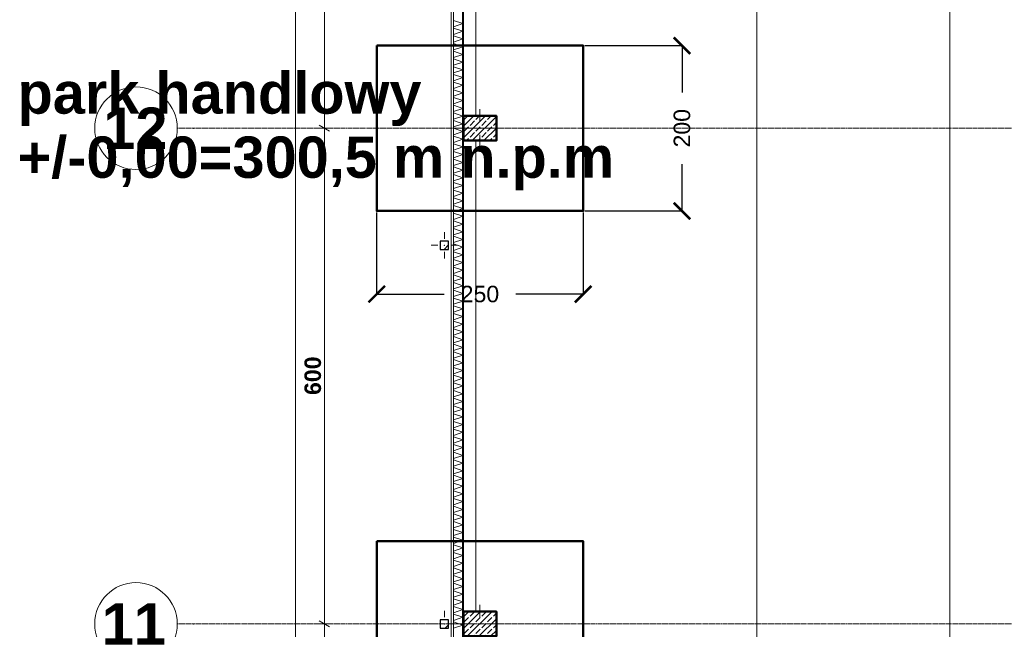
# Model space of a CAD drawing. Extents: x -7314 to 11761, y 144 to 9383.
# Tile 86 of 193: x 377 to 1569, y 6580 to 7318. Entities that reach past the tile are written whole.
import ezdxf
from ezdxf.xclip import XClip

# ---------------------------------------------------------------- set-up
doc = ezdxf.new("R2010")
doc.units = 0
doc.header["$MEASUREMENT"] = 0
doc.header["$XCLIPFRAME"] = 0
doc.linetypes.add('Krawędzie ukryte', pattern=[68, 48, -20])
doc.linetypes.add('Wipeout_Contour', pattern=[20000, 0, -20000])
for name, color, linetype in [('_FORMA - struktura elewacja', 7, 'Continuous'), ('FORMA - Arch 01 - 220-A Ściany', 7, 'Continuous'), ('FORMA - Arch 01 - 410-K Osie', 7, 'Continuous'), ('FORMA - Arch 01 - 440-K Słupy', 7, 'Continuous'), ('FORMA - Arch 02 - Ściany zewnętrzne', 7, 'Continuous'), ('FORMA - Arch 04 - Wymiary ogólne', 7, 'Continuous')]:
    doc.layers.add(name, color=color, linetype=linetype)
doc.styles.add('STYL_AUTOMATYCZNY_2', font='arial.ttf')
doc.styles.add('STYL_AUTOMATYCZNY_6', font='arial.ttf')
doc.styles.add('STYL_AUTOMATYCZNY_9', font='arial.ttf')
doc.dimstyles.get("Standard").update_dxf_attribs({"dimtxt": 0.18, "dimasz": 0.18, "dimexe": 0.18, "dimexo": 0.0625, "dimgap": 0.09, "dimtad": 0, "dimtih": 1, "dimtoh": 1, "dimdec": 4, "dimzin": 0, "dimdsep": 46, "dimtxsty": 'Standard', "dimcen": 0.09, "dimadec": 0, "dimazin": 0, "dimtfac": 1, "dimtdec": 4, "dimtofl": 0, "dimtmove": 0, "dimatfit": 3, "dimfxl": 1, "dimtolj": 1, "dimtzin": 0, "dimarcsym": 0})
pattern_1 = [(45, (4185.3, -5972.398), (-7.071068, 7.071068), []), (45, (4181.764, -5968.863), (-7.071068, 7.071068), [7.5, -2.5])]
pattern_2 = [(45, (4185.3, -5972.398), (-18.384776, 18.384776), []), (45, (4176.107, -5963.206), (-18.384776, 18.384776), [19.5, -6.5])]

# ---------------------------------------------------------------- blocks, each defined once
blk = doc.blocks.new('*X17')
at = {"layer": 'FORMA - Arch 01 - 220-A Ściany', "color": 7, "linetype": 'Continuous', "lineweight": 5, "ltscale": 0.025}
for p, q in [((902, 7317.4), (913.5, 7313.6)), ((913.5, 7313.6), (902, 7309.8)), ((902, 7308.1), (913.5, 7304.3)), ((913.5, 7304.3), (902, 7300.4)), ((902, 7298.8), (913.5, 7294.9)), ((913.5, 7294.9), (902, 7291.1)), ((902, 7289.4), (913.5, 7285.6)), ((913.5, 7285.6), (902, 7281.8)), ((902, 7280.1), (913.5, 7276.3)), ((913.5, 7276.3), (902, 7272.4)), ((902, 7270.8), (913.5, 7266.9)), ((913.5, 7266.9), (902, 7263.1)), ((902, 7261.4), (913.5, 7257.6)), ((913.5, 7257.6), (902, 7253.8)), ((902, 7252.1), (913.5, 7248.3)), ((913.5, 7248.3), (902, 7244.4)), ((902, 7242.8), (913.5, 7238.9)), ((913.5, 7238.9), (902, 7235.1)), ((902, 7233.4), (913.5, 7229.6)), ((913.5, 7229.6), (902, 7225.8)), ((902, 7224.1), (913.5, 7220.3)), ((913.5, 7220.3), (902, 7216.4)), ((902, 7214.8), (913.5, 7210.9)), ((913.5, 7210.9), (902, 7207.1)), ((902, 7205.4), (913.5, 7201.6)), ((913.5, 7201.6), (902, 7197.8)), ((902, 7196.1), (913.5, 7192.3)), ((913.5, 7192.3), (902, 7188.4)), ((902, 7186.8), (913.5, 7182.9)), ((913.5, 7182.9), (902, 7179.1)), ((902, 7177.4), (913.5, 7173.6)), ((913.5, 7173.6), (902, 7169.8)), ((902, 7168.1), (913.5, 7164.3)), ((913.5, 7164.3), (902, 7160.4)), ((902, 7158.8), (913.5, 7154.9)), ((913.5, 7154.9), (902, 7151.1)), ((902, 7149.4), (913.5, 7145.6)), ((913.5, 7145.6), (902, 7141.8)), ((902, 7140.1), (913.5, 7136.3)), ((913.5, 7136.3), (902, 7132.4)), ((902, 7130.8), (913.5, 7126.9)), ((913.5, 7126.9), (902, 7123.1)), ((902, 7121.4), (913.5, 7117.6)), ((913.5, 7117.6), (902, 7113.8)), ((902, 7112.1), (913.5, 7108.3)), ((913.5, 7108.3), (902, 7104.4)), ((902, 7102.8), (913.5, 7098.9)), ((913.5, 7098.9), (902, 7095.1)), ((902, 7093.4), (913.5, 7089.6)), ((913.5, 7089.6), (902, 7085.8)), ((902, 7084.1), (913.5, 7080.3)), ((913.5, 7080.3), (902, 7076.4)), ((902, 7074.8), (913.5, 7070.9)), ((913.5, 7070.9), (902, 7067.1)), ((902, 7065.4), (913.5, 7061.6)), ((913.5, 7061.6), (902, 7057.8)), ((902, 7056.1), (913.5, 7052.3)), ((913.5, 7052.3), (902, 7048.4)), ((902, 7046.8), (913.5, 7042.9)), ((913.5, 7042.9), (902, 7039.1)), ((902, 7037.4), (913.5, 7033.6)), ((913.5, 7033.6), (902, 7029.8)), ((902, 7028.1), (913.5, 7024.3)), ((913.5, 7024.3), (902, 7020.4)), ((902, 7018.8), (913.5, 7014.9)), ((913.5, 7014.9), (902, 7011.1)), ((902, 7009.4), (913.5, 7005.6)), ((913.5, 7005.6), (902, 7001.8)), ((902, 7000.1), (913.5, 6996.3)), ((913.5, 6996.3), (902, 6992.4)), ((902, 6990.8), (913.5, 6986.9)), ((913.5, 6986.9), (902, 6983.1)), ((902, 6981.4), (913.5, 6977.6)), ((913.5, 6977.6), (902, 6973.8)), ((902, 6972.1), (913.5, 6968.3)), ((913.5, 6968.3), (902, 6964.4)), ((902, 6962.8), (913.5, 6958.9)), ((913.5, 6958.9), (902, 6955.1)), ((902, 6953.4), (913.5, 6949.6)), ((913.5, 6949.6), (902, 6945.8)), ((902, 6944.1), (913.5, 6940.3)), ((913.5, 6940.3), (902, 6936.4)), ((902, 6934.8), (913.5, 6930.9)), ((913.5, 6930.9), (902, 6927.1)), ((902, 6925.4), (913.5, 6921.6)), ((913.5, 6921.6), (902, 6917.8)), ((902, 6916.1), (913.5, 6912.3)), ((913.5, 6912.3), (902, 6908.4)), ((902, 6906.8), (913.5, 6902.9)), ((913.5, 6902.9), (902, 6899.1)), ((902, 6897.4), (913.5, 6893.6)), ((913.5, 6893.6), (902, 6889.8)), ((902, 6888.1), (913.5, 6884.3)), ((913.5, 6884.3), (902, 6880.4)), ((902, 6878.8), (913.5, 6874.9)), ((913.5, 6874.9), (902, 6871.1)), ((902, 6869.4), (913.5, 6865.6)), ((913.5, 6865.6), (902, 6861.8)), ((902, 6860.1), (913.5, 6856.3)), ((913.5, 6856.3), (902, 6852.4)), ((902, 6850.8), (913.5, 6846.9)), ((913.5, 6846.9), (902, 6843.1)), ((902, 6841.4), (913.5, 6837.6)), ((913.5, 6837.6), (902, 6833.8)), ((902, 6832.1), (913.5, 6828.3)), ((913.5, 6828.3), (902, 6824.4)), ((902, 6822.8), (913.5, 6818.9)), ((913.5, 6818.9), (902, 6815.1)), ((902, 6813.4), (913.5, 6809.6)), ((913.5, 6809.6), (902, 6805.8)), ((902, 6804.1), (913.5, 6800.3)), ((913.5, 6800.3), (902, 6796.4)), ((902, 6794.8), (913.5, 6790.9)), ((913.5, 6790.9), (902, 6787.1)), ((902, 6785.4), (913.5, 6781.6)), ((913.5, 6781.6), (902, 6777.8)), ((902, 6776.1), (913.5, 6772.3)), ((913.5, 6772.3), (902, 6768.4)), ((902, 6766.8), (913.5, 6762.9)), ((913.5, 6762.9), (902, 6759.1)), ((902, 6757.4), (913.5, 6753.6)), ((913.5, 6753.6), (902, 6749.8)), ((902, 6748.1), (913.5, 6744.3)), ((913.5, 6744.3), (902, 6740.4)), ((902, 6738.8), (913.5, 6734.9)), ((913.5, 6734.9), (902, 6731.1)), ((902, 6729.4), (913.5, 6725.6)), ((913.5, 6725.6), (902, 6721.8)), ((902, 6720.1), (913.5, 6716.3)), ((913.5, 6716.3), (902, 6712.4)), ((902, 6710.8), (913.5, 6706.9)), ((913.5, 6706.9), (902, 6703.1)), ((902, 6701.4), (913.5, 6697.6)), ((913.5, 6697.6), (902, 6693.8)), ((902, 6692.1), (913.5, 6688.3)), ((913.5, 6688.3), (902, 6684.4)), ((902, 6682.8), (913.5, 6678.9)), ((913.5, 6678.9), (902, 6675.1)), ((902, 6673.4), (913.5, 6669.6)), ((913.5, 6669.6), (902, 6665.8)), ((902, 6664.1), (913.5, 6660.3)), ((913.5, 6660.3), (902, 6656.4)), ((902, 6654.8), (913.5, 6650.9)), ((913.5, 6650.9), (902, 6647.1)), ((902, 6645.4), (913.5, 6641.6)), ((913.5, 6641.6), (902, 6637.8)), ((902, 6636.1), (913.5, 6632.3)), ((913.5, 6632.3), (902, 6628.4)), ((902, 6626.8), (913.5, 6622.9)), ((913.5, 6622.9), (902, 6619.1)), ((902, 6617.4), (913.5, 6613.6)), ((913.5, 6613.6), (902, 6609.8)), ((902, 6608.1), (913.5, 6604.3)), ((913.5, 6604.3), (902, 6600.4)), ((902, 6598.8), (913.5, 6594.9)), ((913.5, 6594.9), (902, 6591.1)), ((902, 6589.4), (913.5, 6585.6)), ((913.5, 6585.6), (902, 6581.8))]:
    blk.add_line(p, q, dxfattribs=at)
blk = doc.blocks.new('Rysunek_1_1', base_point=(4185.3, -5972.4))
at = {"layer": 'FORMA - Arch 01 - 410-K Osie', "color": 7, "linetype": 'Krawędzie ukryte', "lineweight": 13, "ltscale": 0.025}
for p, q in [((587.6, 7186.9), (567.7, 7186.9)), ((587.6, 6586.9), (567.7, 6586.9))]:
    blk.add_line(p, q, dxfattribs=at)
at = {"layer": 'FORMA - Arch 01 - 410-K Osie', "color": 7, "linetype": 'Continuous', "lineweight": 13, "ltscale": 0.025}
for centre in [(517.7, 7186.9), (517.7, 6586.9)]:
    blk.add_circle(centre, 50, dxfattribs=at)
at = {"layer": 'FORMA - Arch 01 - 410-K Osie', "color": 7, "linetype": 'Krawędzie ukryte', "lineweight": 13, "ltscale": 0.025}
for p in [(587.6, 7186.9), (587.6, 7186.9), (587.6, 6586.9), (587.6, 6586.9)]:
    blk.add_point(p, dxfattribs=at)
at = {"layer": 'FORMA - Arch 04 - Wymiary ogólne', "color": 154, "linetype": 'Continuous', "lineweight": 13, "ltscale": 0.025}
for p, q in [((710.9, 721.9), (710.9, 7923.6)), ((745.9, 7186.9), (745.9, 7786.9)), ((1269.3, 4207.4), (1269.3, 7495.3)), ((1502.9, 4207.4), (1502.9, 7495.3)), ((755.2, 7186.9), (736.5, 7186.9)), ((739.6, 7190.5), (752.1, 7183.3)), ((745.9, 6586.9), (745.9, 7186.9)), ((755.2, 6586.9), (736.5, 6586.9)), ((739.6, 6590.5), (752.1, 6583.3)), ((745.9, 6086.9), (745.9, 6586.9))]:
    blk.add_line(p, q, dxfattribs=at)
at = {"layer": 'FORMA - Arch 01 - 410-K Osie', "color": 7, "linetype": 'Continuous', "lineweight": 13, "char_height": 50, "attachment_point": 3, "style": 'STYL_AUTOMATYCZNY_6'}
for s, insert in [('\\A1;{\\pqr;\\pt0;\\fArial|b1|i0|c238|p0;\\W1.000000;12}', (555.8, 7211.9)), ('\\A1;{\\pqr;\\pt0;\\fArial|b1|i0|c238|p0;\\W1.000000;11}', (553.9, 6611.9))]:
    blk.add_mtext(s, dxfattribs=dict(at, insert=insert))
at = {"layer": 'FORMA - Arch 04 - Wymiary ogólne', "color": 154, "linetype": 'Continuous', "lineweight": 13, "insert": (741.9, 6864), "char_height": 20, "width": 45.763, "attachment_point": 7, "rotation": 90, "style": 'STYL_AUTOMATYCZNY_9'}
blk.add_mtext('\\A1;{\\pql;\\fArial|b1|i0|c238|p0;\\W1.000000;600}', dxfattribs=at)
at = {"color": 254, "linetype": 'Wipeout_Contour', "lineweight": 0, "ltscale": 26836.350036}
blk.add_wipeout([(913.5, 7908.6), (913.5, 5379.9), (914, 5379.9), (914, 7908.6)], dxfattribs=at).dxf.layer = 'FORMA - Arch 01 - 220-A Ściany'
at = {"layer": 'FORMA - Arch 01 - 220-A Ściany', "linetype": 'Continuous', "lineweight": 5}
h = blk.add_hatch(dxfattribs=at)
h.set_pattern_fill('Aluminium_0001', style=0, pattern_type=2)
h.set_pattern_definition([(45, (4185.3, -5972.398), (-17.67767, 17.67767), []), (45, (4181.764, -5968.863), (-17.67767, 17.67767), []), (45, (4178.229, -5965.327), (-17.67767, 17.67767), [])])
h.paths.add_polyline_path([(913.5, 7908.6), (913.5, 5379.9), (914, 5379.9), (914, 7908.6)])
at = {"color": 254, "linetype": 'Wipeout_Contour', "lineweight": 0, "ltscale": 26833.977624}
blk.add_wipeout([(902, 5379.9), (913.5, 5379.9), (913.5, 7909.1), (902, 7909.1)], dxfattribs=at).dxf.layer = 'FORMA - Arch 01 - 220-A Ściany'
at = {"layer": 'FORMA - Arch 01 - 220-A Ściany', "color": 7, "linetype": 'Continuous', "lineweight": 25, "ltscale": 0.025}
blk.add_line((913.5, 5379.9), (913.5, 7909.1), dxfattribs=at)
at = {"layer": 'FORMA - Arch 01 - 220-A Ściany', "color": 7, "linetype": 'Continuous', "lineweight": 15, "ltscale": 0.025, "flags": 128}
blk.add_lwpolyline([(914, 5379.9), (914, 7908.6)], dxfattribs=at)
at = {"color": 7, "linetype": 'Continuous', "lineweight": 13, "ltscale": 0.025}
blk.add_blockref('*X17', (0, 0), dxfattribs=at)
at = {"color": 254, "linetype": 'Wipeout_Contour', "lineweight": 0, "ltscale": 28972.141402}
blk.add_wipeout([(899, 7187.9), (899, 7185.9), (901, 7185.9), (901, 7187.9)], dxfattribs=at).dxf.layer = 'FORMA - Arch 01 - 220-A Ściany'
at = {"color": 254, "linetype": 'Wipeout_Contour', "lineweight": 0, "ltscale": 26592.415399}
blk.add_wipeout([(899, 6587.9), (899, 6585.9), (901, 6585.9), (901, 6587.9)], dxfattribs=at).dxf.layer = 'FORMA - Arch 01 - 220-A Ściany'
at = {"color": 254, "linetype": 'Wipeout_Contour', "lineweight": 0, "ltscale": 29624.702964}
blk.add_wipeout([(929, 7495.3), (914, 7495.3), (914, 7201.9), (929, 7201.9)], dxfattribs=at).dxf.layer = 'FORMA - Arch 02 - Ściany zewnętrzne'
at = {"color": 254, "linetype": 'Wipeout_Contour', "lineweight": 0, "ltscale": 27793.534262}
blk.add_wipeout([(914, 6601.9), (929, 6601.9), (929, 7171.9), (914, 7171.9)], dxfattribs=at).dxf.layer = 'FORMA - Arch 02 - Ściany zewnętrzne'
at = {"layer": 'FORMA - Arch 02 - Ściany zewnętrzne', "color": 7, "linetype": 'Continuous', "lineweight": 13, "ltscale": 0.025, "flags": 128}
for points in [[(914, 7495.3), (914, 7201.9)], [(929, 7201.9), (929, 7495.3)], [(914, 7171.9), (914, 6601.9)], [(929, 6601.9), (929, 7171.9)]]:
    blk.add_lwpolyline(points, dxfattribs=at)
at = {"color": 254, "linetype": 'Wipeout_Contour', "lineweight": 0, "ltscale": 18256.97488}
blk.add_wipeout([(899, 7923.6), (899, 721.9), (902, 721.9), (902, 7923.6)], dxfattribs=at).dxf.layer = 'FORMA - Arch 01 - 220-A Ściany'
at = {"color": 254, "linetype": 'Wipeout_Contour', "lineweight": 0, "ltscale": 29369.083191}
blk.add_wipeout([(899, 7287.9), (899, 7285.9), (901, 7285.9), (901, 7287.9)], dxfattribs=at).dxf.layer = 'FORMA - Arch 01 - 220-A Ściany'
at = {"color": 254, "linetype": 'Wipeout_Contour', "lineweight": 0, "ltscale": 28575.284903}
blk.add_wipeout([(899, 7087.9), (899, 7085.9), (901, 7085.9), (901, 7087.9)], dxfattribs=at).dxf.layer = 'FORMA - Arch 01 - 220-A Ściany'
at = {"color": 254, "linetype": 'Wipeout_Contour', "lineweight": 0, "ltscale": 28989.463388}
blk.add_wipeout([(954, 7201.9), (914, 7201.9), (914, 7171.9), (954, 7171.9)], dxfattribs=at).dxf.layer = 'FORMA - Arch 01 - 440-K Słupy'
at = {"color": 254, "linetype": 'Wipeout_Contour', "lineweight": 0, "ltscale": 26611.286182}
blk.add_wipeout([(954, 6601.9), (914, 6601.9), (914, 6571.9), (954, 6571.9)], dxfattribs=at).dxf.layer = 'FORMA - Arch 01 - 440-K Słupy'
at = {"layer": 'FORMA - Arch 01 - 440-K Słupy', "linetype": 'Continuous', "lineweight": 5}
h = blk.add_hatch(dxfattribs=at)
h.set_pattern_fill('beton_zbrojony_gęsty_0001', style=0, pattern_type=2)
h.set_pattern_definition(pattern_1)
h.paths.add_polyline_path([(954, 7201.9), (914, 7201.9), (914, 7171.9), (954, 7171.9)])
h = blk.add_hatch(dxfattribs=at)
h.set_pattern_fill('beton_zbrojony_gęsty_0001', style=0, pattern_type=2)
h.set_pattern_definition(pattern_1)
h.paths.add_polyline_path([(954, 6601.9), (914, 6601.9), (914, 6571.9), (954, 6571.9)])
at = {"layer": 'FORMA - Arch 01 - 220-A Ściany', "color": 7, "linetype": 'Continuous', "lineweight": 18, "ltscale": 0.025}
blk.add_line((902, 7923.6), (902, 721.9), dxfattribs=at)
at = {"layer": 'FORMA - Arch 01 - 410-K Osie', "color": 7, "linetype": 'Krawędzie ukryte', "lineweight": 13, "ltscale": 0.025}
blk.add_line((914, 567.1), (914, 8978.4), dxfattribs=at)
at = {"layer": 'FORMA - Arch 01 - 440-K Słupy', "color": 1, "linetype": 'Continuous', "lineweight": 13, "ltscale": 0.025}
for p, q in [((934, 7194.9), (934, 7209.9)), ((942, 7186.9), (962, 7186.9)), ((934, 7178.9), (934, 7163.9)), ((934, 6594.9), (934, 6609.9)), ((942, 6586.9), (962, 6586.9))]:
    blk.add_line(p, q, dxfattribs=at)
at = {"layer": 'FORMA - Arch 01 - 440-K Słupy', "color": 7, "linetype": 'Continuous', "lineweight": 25, "ltscale": 0.025, "flags": 128}
for points in [[(914, 7171.9), (954, 7171.9), (954, 7201.9), (914, 7201.9)], [(914, 6571.9), (954, 6571.9), (954, 6601.9), (914, 6601.9)]]:
    blk.add_lwpolyline(points, dxfattribs=at)
at = {"layer": 'FORMA - Arch 01 - 440-K Słupy', "color": 1, "linetype": 'Continuous', "lineweight": 13, "ltscale": 0.025}
for p in [(934, 7186.9), (934, 6586.9)]:
    blk.add_point(p, dxfattribs=at)
at = {"color": 254, "linetype": 'Wipeout_Contour', "lineweight": 0, "ltscale": 28972.141402}
blk.add_wipeout([(899, 7187.9), (899, 7185.9), (901, 7185.9), (901, 7187.9)], dxfattribs=at).dxf.layer = 'FORMA - Arch 01 - 220-A Ściany'
at = {"color": 254, "linetype": 'Wipeout_Contour', "lineweight": 0, "ltscale": 26592.415399}
blk.add_wipeout([(899, 6587.9), (899, 6585.9), (901, 6585.9), (901, 6587.9)], dxfattribs=at).dxf.layer = 'FORMA - Arch 01 - 220-A Ściany'
at = {"layer": 'FORMA - Arch 01 - 220-A Ściany', "color": 7, "linetype": 'Continuous', "lineweight": 13, "ltscale": 0.025}
for p, q in [((899, 7187.9), (899, 7185.9)), ((899, 6587.9), (899, 6585.9))]:
    blk.add_line(p, q, dxfattribs=at)
at = {"layer": 'FORMA - Arch 01 - 220-A Ściany', "color": 7, "linetype": 'Continuous', "lineweight": 18, "ltscale": 0.025, "flags": 128}
for points in [[(899, 7187.9), (901, 7187.9), (901, 7185.9), (899, 7185.9)], [(899, 6587.9), (901, 6587.9), (901, 6585.9), (899, 6585.9)]]:
    blk.add_lwpolyline(points, close=True, dxfattribs=at)
at = {"color": 254, "linetype": 'Wipeout_Contour', "lineweight": 0, "ltscale": 18256.97488}
blk.add_wipeout([(899, 7923.6), (899, 721.9), (902, 721.9), (902, 7923.6)], dxfattribs=at).dxf.layer = 'FORMA - Arch 01 - 220-A Ściany'
at = {"layer": 'FORMA - Arch 01 - 220-A Ściany', "color": 7, "linetype": 'Continuous', "lineweight": 13, "ltscale": 0.025}
blk.add_line((899, 7923.6), (899, 721.9), dxfattribs=at)
at = {"layer": 'FORMA - Arch 01 - 220-A Ściany', "color": 7, "linetype": 'Continuous', "lineweight": 18, "ltscale": 0.025, "flags": 128}
blk.add_lwpolyline([(899, 7923.6), (902, 7923.6), (902, 721.9), (899, 721.9)], close=True, dxfattribs=at)
at = {"color": 254, "linetype": 'Wipeout_Contour', "lineweight": 0, "ltscale": 29369.083191}
blk.add_wipeout([(899, 7287.9), (899, 7285.9), (901, 7285.9), (901, 7287.9)], dxfattribs=at).dxf.layer = 'FORMA - Arch 01 - 220-A Ściany'
at = {"color": 254, "linetype": 'Wipeout_Contour', "lineweight": 0, "ltscale": 28575.284903}
blk.add_wipeout([(899, 7087.9), (899, 7085.9), (901, 7085.9), (901, 7087.9)], dxfattribs=at).dxf.layer = 'FORMA - Arch 01 - 220-A Ściany'
at = {"layer": 'FORMA - Arch 01 - 220-A Ściany', "color": 7, "linetype": 'Continuous', "lineweight": 13, "ltscale": 0.025}
for p, q in [((899, 7287.9), (899, 7285.9)), ((899, 7087.9), (899, 7085.9))]:
    blk.add_line(p, q, dxfattribs=at)
at = {"layer": 'FORMA - Arch 01 - 220-A Ściany', "color": 7, "linetype": 'Continuous', "lineweight": 18, "ltscale": 0.025, "flags": 128}
for points in [[(899, 7287.9), (901, 7287.9), (901, 7285.9), (899, 7285.9)], [(899, 7087.9), (901, 7087.9), (901, 7085.9), (899, 7085.9)]]:
    blk.add_lwpolyline(points, close=True, dxfattribs=at)
at = {"color": 254, "linetype": 'Wipeout_Contour', "lineweight": 0, "ltscale": 18256.97488}
blk.add_wipeout([(899, 7923.6), (899, 721.9), (902, 721.9), (902, 7923.6)], dxfattribs=at).dxf.layer = 'FORMA - Arch 01 - 220-A Ściany'
at = {"layer": 'FORMA - Arch 01 - 220-A Ściany', "color": 7, "linetype": 'Continuous', "lineweight": 18, "ltscale": 0.025}
blk.add_line((902, 7923.6), (902, 4754.9), dxfattribs=at)
at = {"color": 254, "linetype": 'Wipeout_Contour', "lineweight": 0, "ltscale": 18256.97488}
blk.add_wipeout([(899, 7923.6), (899, 721.9), (902, 721.9), (902, 7923.6)], dxfattribs=at).dxf.layer = 'FORMA - Arch 01 - 220-A Ściany'
at = {"layer": 'FORMA - Arch 01 - 220-A Ściany', "color": 7, "linetype": 'Continuous', "lineweight": 13, "ltscale": 0.025}
blk.add_line((899, 7923.6), (899, 721.9), dxfattribs=at)
at = {"layer": 'FORMA - Arch 01 - 220-A Ściany', "color": 7, "linetype": 'Continuous', "lineweight": 18, "ltscale": 0.025, "flags": 128}
blk.add_lwpolyline([(899, 7923.6), (902, 7923.6), (902, 721.9), (899, 721.9)], close=True, dxfattribs=at)
at = {"layer": 'FORMA - Arch 01 - 410-K Osie', "color": 7, "linetype": 'Krawędzie ukryte', "lineweight": 13, "ltscale": 0.025}
blk.add_line((2631.2, 7186.9), (587.6, 7186.9), dxfattribs=at)
at = {"layer": 'FORMA - Arch 01 - 440-K Słupy', "color": 1, "linetype": 'Continuous', "lineweight": 13, "ltscale": 0.025}
for p, q in [((926, 7186.9), (906, 7186.9)), ((926, 6586.9), (906, 6586.9))]:
    blk.add_line(p, q, dxfattribs=at)
at = {"color": 7, "linetype": 'Continuous', "lineweight": 13, "insert": (374.3, 7111.8), "char_height": 50, "attachment_point": 7, "rotation": 0.0001, "line_spacing_factor": 0.931421, "style": 'STYL_AUTOMATYCZNY_6'}
blk.add_mtext('\\A1;{\\pql;\\fArial|b1|i0|c238|p0;\\W1.000000;park handlowy\\P\\pql;\\fArial|b1|i0|c238|p0;\\W1.000000;+/-0,00=30\\fArial|b1|i0|c238|p0;\\W1.000000;0\\fArial|b1|i0|c238|p0;\\W1.000000;,5 m n.p.m}', dxfattribs=at)
at = {"color": 254, "linetype": 'Wipeout_Contour', "lineweight": 0, "ltscale": 28405.169329}
blk.add_wipeout([(886, 7050.2), (886, 7040.2), (896, 7040.2), (896, 7050.2)], dxfattribs=at).dxf.layer = '_FORMA - struktura elewacja'
at = {"color": 254, "linetype": 'Wipeout_Contour', "lineweight": 0, "ltscale": 26587.542775}
blk.add_wipeout([(886, 6591.9), (886, 6581.9), (896, 6581.9), (896, 6591.9)], dxfattribs=at).dxf.layer = '_FORMA - struktura elewacja'
at = {"layer": '_FORMA - struktura elewacja', "linetype": 'Continuous', "lineweight": 13}
h = blk.add_hatch(dxfattribs=at)
h.set_pattern_fill('Beton_zbrojony_0001', color=251, style=0, pattern_type=2)
h.set_pattern_definition(pattern_2)
h.paths.add_polyline_path([(886, 7050.2), (886, 7040.2), (896, 7040.2), (896, 7050.2)])
h = blk.add_hatch(dxfattribs=at)
h.set_pattern_fill('Beton_zbrojony_0001', color=251, style=0, pattern_type=2)
h.set_pattern_definition(pattern_2)
h.paths.add_polyline_path([(886, 6591.9), (886, 6581.9), (896, 6581.9), (896, 6591.9)])
at = {"layer": '_FORMA - struktura elewacja', "color": 1, "linetype": 'Continuous', "lineweight": 13, "ltscale": 0.025}
for p, q in [((891, 7053.2), (891, 7061.2)), ((883, 7045.2), (875, 7045.2)), ((899, 7045.2), (907, 7045.2)), ((891, 7037.2), (891, 7029.2)), ((891, 6594.9), (891, 6602.9)), ((883, 6586.9), (875, 6586.9)), ((899, 6586.9), (907, 6586.9))]:
    blk.add_line(p, q, dxfattribs=at)
at = {"layer": '_FORMA - struktura elewacja', "color": 7, "linetype": 'Continuous', "lineweight": 25, "ltscale": 0.025, "flags": 128}
for points in [[(886, 7050.2), (886, 7040.2), (896, 7040.2), (896, 7050.2)], [(886, 6591.9), (886, 6581.9), (896, 6581.9), (896, 6591.9)]]:
    blk.add_lwpolyline(points, close=True, dxfattribs=at)
at = {"layer": '_FORMA - struktura elewacja', "color": 1, "linetype": 'Continuous', "lineweight": 13, "ltscale": 0.025}
for p in [(891, 7045.2), (891, 6586.9)]:
    blk.add_point(p, dxfattribs=at)
at = {"layer": 'FORMA - Arch 01 - 410-K Osie', "color": 7, "linetype": 'Krawędzie ukryte', "lineweight": 13, "ltscale": 0.025}
blk.add_line((2631.2, 6586.9), (587.6, 6586.9), dxfattribs=at)
blk = doc.blocks.new('_ArchTick')
at = {"color": 0, "linetype": 'ByBlock', "transparency": 16777216, "const_width": 0.15}
blk.add_lwpolyline([(-0.5, -0.5), (0.5, 0.5)], dxfattribs=at)
blk = doc.blocks.new('*D442')
at = {"color": 0, "lineweight": -2}
for p, q in [((809, 7084.9), (809, 6985.9)), ((1059, 7084.9), (1059, 6985.9)), ((809, 6986.1), (890.8, 6986.1)), ((1059, 6986.1), (977.3, 6986.1))]:
    blk.add_line(p, q, dxfattribs=at)
at = {"layer": 'Defpoints', "color": 0}
for p in [(809, 7086.9), (1059, 7086.9), (1059, 6986.1)]:
    blk.add_point(p, dxfattribs=at)
at = {"color": 0, "linetype": 'ByBlock', "lineweight": -2, "xscale": 20, "yscale": 20, "zscale": 20, "rotation": 180}
blk.add_blockref('_ArchTick', (809, 6986.1), dxfattribs=at)
at = {"color": 0, "linetype": 'ByBlock', "lineweight": -2, "xscale": 20, "yscale": 20, "zscale": 20}
blk.add_blockref('_ArchTick', (1059, 6986.1), dxfattribs=at)
at = {"color": 1, "lineweight": 20, "insert": (934, 6986.1), "char_height": 20, "attachment_point": 5, "style": 'STYL_AUTOMATYCZNY_2'}
blk.add_mtext('\\A1;250', dxfattribs=at)
blk = doc.blocks.new('*D443')
at = {"color": 0, "lineweight": -2}
for p, q in [((1061, 7286.9), (1178.7, 7286.9)), ((1178.6, 7286.9), (1178.6, 7230.1)), ((1178.6, 7086.8), (1178.6, 7143.6)), ((1061, 7086.8), (1178.7, 7086.8))]:
    blk.add_line(p, q, dxfattribs=at)
at = {"layer": 'Defpoints', "color": 0}
for p in [(1059, 7286.9), (1059, 7086.8), (1178.6, 7086.8)]:
    blk.add_point(p, dxfattribs=at)
at = {"color": 0, "linetype": 'ByBlock', "lineweight": -2, "xscale": 20, "yscale": 20, "zscale": 20}
for p, rotation in [((1178.6, 7286.9), 90), ((1178.6, 7086.8), 270)]:
    blk.add_blockref('_ArchTick', p, dxfattribs=dict(at, rotation=rotation))
at = {"color": 1, "lineweight": 20, "insert": (1178.6, 7186.9), "char_height": 20, "attachment_point": 5, "rotation": 90, "style": 'STYL_AUTOMATYCZNY_2'}
blk.add_mtext('\\A1;200', dxfattribs=at)

msp = doc.modelspace()

# ---------------------------------------------------------------- block references
at = {"lineweight": 20}
ref = msp.add_blockref('Rysunek_1_1', (4185.29965, -5972.39804), dxfattribs=at)
XClip(ref).set_block_clipping_path([(254.0251470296, 246.5573808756), (9689.7973583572, 9358.9497337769)])

# ---------------------------------------------------------------- next in the draw order: linework, layer by layer
at = {"lineweight": 50}
for points in [[(809.04065, 7286.89689), (1059.04065, 7286.89689), (1059.04065, 7086.89689), (809.04065, 7086.89689), (809.04065, 7286.89689)], [(914.04065, 7201.89689), (914.04065, 7171.89688), (954.04065, 7171.89688), (954.04065, 7201.89689), (914.04065, 7201.89689)], [(809.04065, 6686.89689), (1059.04065, 6686.89689), (1059.04065, 6486.89689), (809.04065, 6486.89689), (809.04065, 6686.89689)], [(914.04065, 6601.89689), (914.04065, 6571.89688), (954.04065, 6571.89688), (954.04065, 6601.89689), (914.04065, 6601.89689)]]:
    msp.add_lwpolyline(points, dxfattribs=at)

# ---------------------------------------------------------------- next in the draw order: dimensions: what is measured, and where the dimension line sits
at = {"lineweight": 20}
dim = msp.add_linear_dim(base=(1178.56019, 7086.83439), p1=(1059.04065, 7286.89689), p2=(1059.04065, 7086.83439), angle=90, dimstyle='Standard', override={"dimtxt": 20, "dimasz": 20, "dimexo": 2, "dimgap": 21, "dimdec": 0, "dimtxsty": 'STYL_AUTOMATYCZNY_2', "dimblk1": 'ArchTick', "dimblk2": 'ArchTick', "dimsah": 1, "dimclrt": 1}, dxfattribs=at)
dim.commit()
dim.dimension.update_dxf_attribs({"geometry": '*D443', "text_midpoint": (1178.56019, 7186.86564), "text_rotation": 90})
dim = msp.add_linear_dim(base=(1059.04065, 6986.10664), p1=(809.04065, 7086.89689), p2=(1059.04065, 7086.89689), dimstyle='Standard', override={"dimtxt": 20, "dimasz": 20, "dimexo": 2, "dimgap": 21, "dimdec": 0, "dimtxsty": 'STYL_AUTOMATYCZNY_2', "dimblk1": 'ArchTick', "dimblk2": 'ArchTick', "dimsah": 1, "dimclrt": 1}, dxfattribs=at)
dim.commit()
dim.dimension.update_dxf_attribs({"geometry": '*D442', "text_midpoint": (934.04065, 6986.10664), "text_rotation": 360})

doc.saveas('drawing.dxf')
